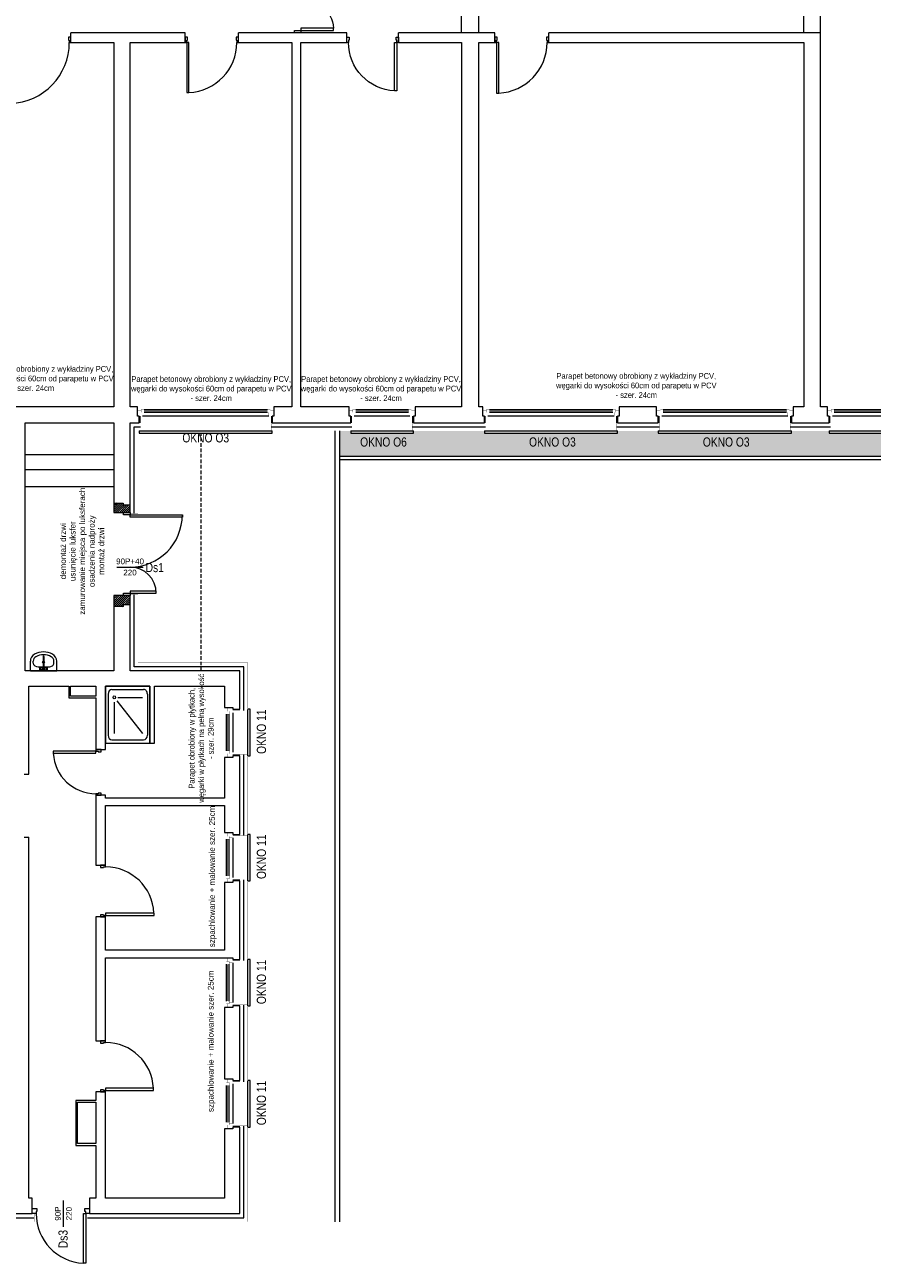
# Model space of a CAD drawing. Header units: millimetres. Extents: x 18880 to 99371, y -5529 to 27899.
# Tile 113 of 158: x 24112 to 25589, y 20781 to 22939. Entities that reach past the tile are written whole.
import ezdxf

# ---------------------------------------------------------------- set-up
doc = ezdxf.new("R2010")
doc.units = ezdxf.units.MM
doc.set_wipeout_variables(frame=1)
doc.linetypes.add('DASHED', pattern=[19.05, 12.7, -6.35])
for name, color, linetype, lineweight in [('AA_HATCH', 252, 'Continuous', 0), ('AA_IZOLACJA', 251, 'Continuous', 0), ('AA_OPIS', 2, 'Continuous', 0), ('AA_WIDOK', 254, 'Continuous', 0), ('Drzwi ArchiCAD_Nr_Pióra__1', 7, 'Continuous', 13), ('Drzwi ArchiCAD_Nr_Pióra__23', 4, 'Continuous', 20), ('Drzwi ArchiCAD_Nr_Pióra__3', 4, 'Continuous', 18), ('inwentaryzacja_wyposazenie_sanitarne_Nr_pióra__1', 7, 'Continuous', 13), ('K_SCIANY', 90, 'Continuous', 20)]:
    doc.layers.add(name, color=color, linetype=linetype, lineweight=lineweight)
for name, color, linetype in [('Drzwi ArchiCAD', 7, 'Continuous'), ('inwentaryzacja_wyposazenie_sanitarne', 7, 'Continuous'), ('Okna ArchiCADa', 7, 'Continuous')]:
    doc.layers.add(name, color=color, linetype=linetype)
doc.styles.add('ARIAL', font='arial.ttf')
doc.styles.add('Arial Narrow', font='txt')
doc.linetypes.add('STYROPIAN', pattern='A,0.000141,[1,styropian.shx,S=1,R=0,X=0,Y=0],-14.102004', length=14.102145)

# ---------------------------------------------------------------- blocks, each defined once
blk = doc.blocks.new('D1 Drzwi proste 12_23')
at = {"layer": 'Drzwi ArchiCAD_Nr_Pióra__1', "linetype": 'Continuous'}
for p, q in [((-560, 0), (-560, -90)), ((560, 0), (560, -90))]:
    blk.add_line(p, q, dxfattribs=at)
at = {"layer": 'Drzwi ArchiCAD_Nr_Pióra__23', "linetype": 'Continuous'}
for p, q in [((-532, 0), (-560, 0)), ((-560, 0), (-560, -90)), ((-532, -40), (-532, 0)), ((560, 0), (532, 0)), ((532, 0), (532, -40)), ((560, -90), (560, 0)), ((-560, -90), (-520, -90)), ((-520, -40), (-532, -40)), ((-520, -90), (-520, -40)), ((532, -40), (520, -40)), ((520, -40), (520, -90)), ((520, -90), (560, -90))]:
    blk.add_line(p, q, dxfattribs=at)
at = {"layer": 'Drzwi ArchiCAD_Nr_Pióra__3', "linetype": 'Continuous'}
for p, q in [((532, 1064), (492, 1064)), ((492, 1064), (492, 0)), ((532, 0), (532, 1064)), ((492, 0), (532, 0))]:
    blk.add_line(p, q, dxfattribs=at)
blk.add_arc((532, 0), 1064, 92.1545, 180, dxfattribs=at)
blk = doc.blocks.new('D2 Asymetryczne 12_3')
at = {"layer": 'Drzwi ArchiCAD_Nr_Pióra__1', "linetype": 'Continuous'}
for p, q in [((-875, 0), (-875, -115)), ((875, 0), (875, -115))]:
    blk.add_line(p, q, dxfattribs=at)
at = {"layer": 'Drzwi ArchiCAD_Nr_Pióra__23', "linetype": 'Continuous'}
for p, q in [((-835, 0), (-875, 0)), ((-875, 0), (-875, -115)), ((-835, -115), (-835, 0)), ((875, 0), (835, 0)), ((835, 0), (835, -115)), ((875, -115), (875, 0)), ((-875, -115), (-835, -115)), ((835, -115), (875, -115))]:
    blk.add_line(p, q, dxfattribs=at)
at = {"layer": 'Drzwi ArchiCAD_Nr_Pióra__3', "linetype": 'Continuous'}
for p, q in [((835, 1102.2), (795, 1102.2)), ((795, 1102.2), (795, 0)), ((835, 0), (835, 1102.2)), ((-835, 0), (-835, 567.8)), ((-835, 567.8), (-795, 567.8)), ((-795, 567.8), (-795, 0)), ((-795, 0), (-835, 0)), ((795, 0), (835, 0))]:
    blk.add_line(p, q, dxfattribs=at)
for centre, radius, start, end in [((835, 0), 1102.2, 92.07841, 180), ((-835, 0), 567.8, 0, 85.97032)]:
    blk.add_arc(centre, radius, start, end, dxfattribs=at)
blk = doc.blocks.new('O1 rozwierane 12_50')
at = {"layer": 'AA_WIDOK', "color": 4}
blk.add_lwpolyline([(-545, 260), (-545, 300), (545, 300), (545, 260)], dxfattribs=at)
at = {"layer": 'AA_WIDOK', "linetype": 'DASHED', "ltscale": 0.5}
blk.add_lwpolyline([(-545, 260), (545, 260)], dxfattribs=at)
at = {"color": 4}
blk.add_wipeout([(460, -115), (460, -65), (485, -65), (485, 0), (-485, 0), (-485, -65), (-460, -65), (-460, -115)], dxfattribs=at).dxf.layer = 'AA_WIDOK'
at = {"layer": 'AA_WIDOK', "color": 4, "const_width": 3}
for points in [[(-485, 0), (-575, 0)], [(-575, 0), (-575, -90)], [(-485, -65), (-485, 0)], [(575, 0), (485, 0)], [(485, 0), (485, -65)], [(575, -90), (575, 0)], [(-575, -90), (-510, -90)], [(-510, -90), (-510, -65)], [(-510, -65), (-485, -65)], [(-460, -65), (-510, -65)], [(-510, -65), (-510, -115)], [(-510, -115), (-460, -115)], [(-460, -115), (-460, -65)], [(-460, -80), (460, -80)], [(-460, -90), (460, -90)], [(-460, -100), (460, -100)], [(510, -65), (460, -65)], [(460, -65), (460, -115)], [(460, -115), (510, -115)], [(485, -65), (510, -65)], [(510, -65), (510, -90)], [(510, -115), (510, -65)], [(510, -90), (575, -90)]]:
    blk.add_lwpolyline(points, dxfattribs=at)
at = {"layer": 'AA_WIDOK', "color": 4}
for points in [[(485, 0), (-485, 0)], [(-460, -65), (460, -65)], [(-460, -115), (460, -115)], [(-460, -115), (460, -115)]]:
    blk.add_lwpolyline(points, dxfattribs=at)
blk = doc.blocks.new('O1 rozwierane 12_86')
at = {"layer": 'AA_WIDOK', "color": 4}
blk.add_lwpolyline([(-405, 260), (-405, 300), (405, 300), (405, 260)], dxfattribs=at)
at = {"layer": 'AA_WIDOK', "linetype": 'DASHED', "ltscale": 0.5}
blk.add_lwpolyline([(-405, 260), (405, 260)], dxfattribs=at)
at = {"color": 4}
blk.add_wipeout([(320, -115), (320, -65), (345, -65), (345, 0), (-345, 0), (-345, -65), (-320, -65), (-320, -115)], dxfattribs=at).dxf.layer = 'AA_WIDOK'
at = {"layer": 'AA_WIDOK', "color": 4, "const_width": 3}
for points in [[(-345, 0), (-435, 0)], [(-435, 0), (-435, -90)], [(-345, -65), (-345, 0)], [(435, 0), (345, 0)], [(345, 0), (345, -65)], [(435, -90), (435, 0)], [(-435, -90), (-370, -90)], [(-370, -90), (-370, -65)], [(-370, -65), (-345, -65)], [(-320, -65), (-370, -65)], [(-370, -65), (-370, -115)], [(-370, -115), (-320, -115)], [(-320, -115), (-320, -65)], [(-320, -80), (320, -80)], [(-320, -90), (320, -90)], [(-320, -100), (320, -100)], [(370, -65), (320, -65)], [(320, -65), (320, -115)], [(320, -115), (370, -115)], [(345, -65), (370, -65)], [(370, -65), (370, -90)], [(370, -115), (370, -65)], [(370, -90), (435, -90)]]:
    blk.add_lwpolyline(points, dxfattribs=at)
at = {"layer": 'AA_WIDOK', "color": 4}
for points in [[(345, 0), (-345, 0)], [(-320, -65), (320, -65)], [(-320, -115), (320, -115)], [(-320, -115), (320, -115)]]:
    blk.add_lwpolyline(points, dxfattribs=at)
blk = doc.blocks.new('D1 Drzwi proste 12_51')
at = {"layer": 'Drzwi ArchiCAD_Nr_Pióra__1', "linetype": 'Continuous'}
for p, q in [((-400, 0), (-400, -90)), ((400, 0), (400, -90))]:
    blk.add_line(p, q, dxfattribs=at)
at = {"layer": 'Drzwi ArchiCAD_Nr_Pióra__23', "linetype": 'Continuous'}
for p, q in [((-372, 0), (-400, 0)), ((-400, 0), (-400, -90)), ((-372, -40), (-372, 0)), ((400, 0), (372, 0)), ((372, 0), (372, -40)), ((400, -90), (400, 0)), ((-400, -90), (-360, -90)), ((-360, -40), (-372, -40)), ((-360, -90), (-360, -40)), ((372, -40), (360, -40)), ((360, -40), (360, -90)), ((360, -90), (400, -90))]:
    blk.add_line(p, q, dxfattribs=at)
at = {"layer": 'Drzwi ArchiCAD_Nr_Pióra__3', "linetype": 'Continuous'}
for p, q in [((372, 744), (332, 744)), ((332, 744), (332, 0)), ((372, 0), (372, 744)), ((332, 0), (372, 0))]:
    blk.add_line(p, q, dxfattribs=at)
blk.add_arc((372, 0), 744, 93.0819, 180, dxfattribs=at)
blk = doc.blocks.new('D1 Drzwi proste 12_52')
at = {"layer": 'Drzwi ArchiCAD_Nr_Pióra__1', "linetype": 'Continuous'}
for p, q in [((-450, 0), (-450, -90)), ((450, 0), (450, -90))]:
    blk.add_line(p, q, dxfattribs=at)
at = {"layer": 'Drzwi ArchiCAD_Nr_Pióra__23', "linetype": 'Continuous'}
for p, q in [((-422, 0), (-450, 0)), ((-450, 0), (-450, -90)), ((-422, -40), (-422, 0)), ((450, 0), (422, 0)), ((422, 0), (422, -40)), ((450, -90), (450, 0)), ((-450, -90), (-410, -90)), ((-410, -40), (-422, -40)), ((-410, -90), (-410, -40)), ((422, -40), (410, -40)), ((410, -40), (410, -90)), ((410, -90), (450, -90))]:
    blk.add_line(p, q, dxfattribs=at)
at = {"layer": 'Drzwi ArchiCAD_Nr_Pióra__3', "linetype": 'Continuous'}
for p, q in [((422, 844), (382, 844)), ((382, 844), (382, 0)), ((422, 0), (422, 844)), ((382, 0), (422, 0))]:
    blk.add_line(p, q, dxfattribs=at)
blk.add_arc((422, 0), 844, 92.7165, 180, dxfattribs=at)
blk = doc.blocks.new('D1 Drzwi proste 12_53')
at = {"layer": 'Drzwi ArchiCAD_Nr_Pióra__1', "linetype": 'Continuous'}
for p, q in [((-445, 0), (-445, -90)), ((445, 0), (445, -90))]:
    blk.add_line(p, q, dxfattribs=at)
at = {"layer": 'Drzwi ArchiCAD_Nr_Pióra__23', "linetype": 'Continuous'}
for p, q in [((-417, 0), (-445, 0)), ((-445, 0), (-445, -90)), ((-417, -40), (-417, 0)), ((445, 0), (417, 0)), ((417, 0), (417, -40)), ((445, -90), (445, 0)), ((-445, -90), (-405, -90)), ((-405, -40), (-417, -40)), ((-405, -90), (-405, -40)), ((417, -40), (405, -40)), ((405, -40), (405, -90)), ((405, -90), (445, -90))]:
    blk.add_line(p, q, dxfattribs=at)
at = {"layer": 'Drzwi ArchiCAD_Nr_Pióra__3', "linetype": 'Continuous'}
for p, q in [((417, 834), (377, 834)), ((377, 834), (377, 0)), ((417, 0), (417, 834)), ((377, 0), (417, 0))]:
    blk.add_line(p, q, dxfattribs=at)
blk.add_arc((417, 0), 834, 92.7491, 180, dxfattribs=at)
blk = doc.blocks.new('D1 Drzwi proste 12_36')
at = {"layer": 'Drzwi ArchiCAD_Nr_Pióra__1', "linetype": 'Continuous'}
for p, q in [((-465, 0), (-465, -90)), ((465, 0), (465, -90))]:
    blk.add_line(p, q, dxfattribs=at)
at = {"layer": 'Drzwi ArchiCAD_Nr_Pióra__23', "linetype": 'Continuous'}
for p, q in [((-437, 0), (-465, 0)), ((-465, 0), (-465, -90)), ((-437, -40), (-437, 0)), ((465, 0), (437, 0)), ((437, 0), (437, -40)), ((465, -90), (465, 0)), ((-465, -90), (-425, -90)), ((-425, -40), (-437, -40)), ((-425, -90), (-425, -40)), ((437, -40), (425, -40)), ((425, -40), (425, -90)), ((425, -90), (465, -90))]:
    blk.add_line(p, q, dxfattribs=at)
at = {"layer": 'Drzwi ArchiCAD_Nr_Pióra__3', "linetype": 'Continuous'}
for p, q in [((437, 874), (397, 874)), ((397, 874), (397, 0)), ((437, 0), (437, 874)), ((397, 0), (437, 0))]:
    blk.add_line(p, q, dxfattribs=at)
blk.add_arc((437, 0), 874, 92.6231, 180, dxfattribs=at)
blk = doc.blocks.new('D1 Drzwi proste 12_35')
at = {"layer": 'Drzwi ArchiCAD_Nr_Pióra__1', "linetype": 'Continuous'}
for p, q in [((-470, 0), (-470, -90)), ((470, 0), (470, -90))]:
    blk.add_line(p, q, dxfattribs=at)
at = {"layer": 'Drzwi ArchiCAD_Nr_Pióra__23', "linetype": 'Continuous'}
for p, q in [((-442, 0), (-470, 0)), ((-470, 0), (-470, -90)), ((-442, -40), (-442, 0)), ((470, 0), (442, 0)), ((442, 0), (442, -40)), ((470, -90), (470, 0)), ((-470, -90), (-430, -90)), ((-430, -40), (-442, -40)), ((-430, -90), (-430, -40)), ((442, -40), (430, -40)), ((430, -40), (430, -90)), ((430, -90), (470, -90))]:
    blk.add_line(p, q, dxfattribs=at)
at = {"layer": 'Drzwi ArchiCAD_Nr_Pióra__3', "linetype": 'Continuous'}
for p, q in [((442, 884), (402, 884)), ((402, 884), (402, 0)), ((442, 0), (442, 884)), ((402, 0), (442, 0))]:
    blk.add_line(p, q, dxfattribs=at)
blk.add_arc((442, 0), 884, 92.5935, 180, dxfattribs=at)
blk = doc.blocks.new('D1 Drzwi proste 12_108')
at = {"layer": 'Drzwi ArchiCAD_Nr_Pióra__1', "linetype": 'Continuous'}
for p, q in [((-450, 0), (-450, -90)), ((450, 0), (450, -90))]:
    blk.add_line(p, q, dxfattribs=at)
at = {"layer": 'Drzwi ArchiCAD_Nr_Pióra__23', "linetype": 'Continuous'}
for p, q in [((-422, 0), (-450, 0)), ((-450, 0), (-450, -90)), ((-422, -40), (-422, 0)), ((450, 0), (422, 0)), ((422, 0), (422, -40)), ((450, -90), (450, 0)), ((-450, -90), (-410, -90)), ((-410, -40), (-422, -40)), ((-410, -90), (-410, -40)), ((422, -40), (410, -40)), ((410, -40), (410, -90)), ((410, -90), (450, -90))]:
    blk.add_line(p, q, dxfattribs=at)
at = {"layer": 'Drzwi ArchiCAD_Nr_Pióra__3', "linetype": 'Continuous'}
for p, q in [((422, 844), (382, 844)), ((382, 844), (382, 0)), ((422, 0), (422, 844)), ((382, 0), (422, 0))]:
    blk.add_line(p, q, dxfattribs=at)
blk.add_arc((422, 0), 844, 92.7165, 180, dxfattribs=at)
blk = doc.blocks.new('Umywalka 01 12_17')
at = {"layer": 'inwentaryzacja_wyposazenie_sanitarne_Nr_pióra__1', "linetype": 'Continuous'}
for p, q in [((-230, 0), (-230, -168)), ((230, 0), (-230, 0)), ((230, 0), (230, -168)), ((-180, -134), (-180, -168)), ((-91, -68), (-91, -68)), ((91, -68), (-91, -68)), ((-69, -23), (-70, -29)), ((-70, -29), (-70, -36)), ((-70, -36), (-69, -43)), ((-68, -17), (-69, -23)), ((-69, -43), (-68, -48)), ((-66, -14), (-68, -17)), ((-68, -48), (-66, -51)), ((-60, -10), (-66, -14)), ((-60, -55), (-66, -51)), ((-58, -9), (-60, -10)), ((-60, -55), (-58, -57)), ((-55, -10), (-58, -9)), ((-20, -21), (-58, -9)), ((-20, -45), (-58, -57)), ((-58, -57), (-55, -55)), ((-52, -14), (-55, -10)), ((-55, -55), (-52, -51)), ((-50, -21), (-52, -14)), ((-52, -51), (-50, -45)), ((-50, -29), (-50, -21)), ((-50, -37), (-50, -29)), ((-50, -45), (-50, -37)), ((-8, -31), (-8, -252)), ((8, -252), (8, -31)), ((20, -21), (58, -9)), ((20, -45), (58, -57)), ((52, -14), (50, -21)), ((50, -21), (50, -29)), ((50, -29), (50, -37)), ((50, -37), (50, -45)), ((50, -45), (52, -51)), ((55, -10), (52, -14)), ((52, -51), (55, -55)), ((58, -9), (55, -10)), ((55, -55), (58, -57)), ((60, -10), (58, -9)), ((58, -57), (60, -55)), ((60, -10), (66, -14)), ((60, -55), (66, -51)), ((68, -17), (66, -14)), ((66, -51), (68, -48)), ((69, -23), (68, -17)), ((68, -48), (69, -43)), ((70, -29), (69, -23)), ((69, -43), (70, -36)), ((70, -36), (70, -29)), ((180, -134), (180, -168))]:
    blk.add_line(p, q, dxfattribs=at)
blk.add_circle((0, -152), 17.5, dxfattribs=at)
for centre, radius, start, end in [((-91, -168), 139, 180, 241.5254), ((-91, -168), 88.9, 180, 241.5254), ((0, -33), 30, 27.9765, 152.0235), ((0, -33), 30, 207.9765, 254.7747), ((0, -33), 16.8, 298.0549, 241.9451), ((0, -33), 8, 10, 170), ((0, -33), 30, 285.2253, 332.0235), ((91, -168), 88.9, 298.4746, 0), ((91, -168), 139, 298.4746, 0), ((0, 0), 330, 241.5254, 298.4746), ((0, 0), 280, 241.5254, 298.4746), ((0, -252), 7.88, 180, 0)]:
    blk.add_arc(centre, radius, start, end, dxfattribs=at)
for centre, major_axis, start_param, end_param in [((-91, -134), (88.9, 0), 1.570796, 3.141593), ((91, -134), (-88.9, 0), 3.141593, 4.712389)]:
    blk.add_ellipse(centre, major_axis=major_axis, ratio=0.750558, start_param=start_param, end_param=end_param, dxfattribs=at)
blk = doc.blocks.new('Brodzik prysznicowy 12_7')
at = {"layer": 'inwentaryzacja_wyposazenie_sanitarne_Nr_pióra__1', "linetype": 'Continuous'}
for p, q in [((990, 770), (0, 770)), ((0, 770), (0, 0)), ((55, 107), (55, 663)), ((138, 727), (853, 727)), ((935, 107), (935, 663)), ((990, 0), (990, 770)), ((193, 214), (193, 642)), ((251, 195), (825, 642)), ((0, 0), (990, 0)), ((138, 43), (853, 43)), ((275, 150), (825, 150))]:
    blk.add_line(p, q, dxfattribs=at)
for centre, start_param, end_param in [((138, 663), 1.570796, 3.141593), ((853, 663), 0, 1.570796), ((138, 107), 3.141593, 4.712389), ((853, 107), 4.712389, 6.283185)]:
    blk.add_ellipse(centre, major_axis=(82.5, 0), ratio=0.777778, start_param=start_param, end_param=end_param, dxfattribs=at)
blk.add_ellipse((193, 150), major_axis=(-27.5, 0), ratio=0.777778, dxfattribs=at)
blk = doc.blocks.new('O1 rozwierane 12_23')
at = {"layer": 'AA_IZOLACJA', "linetype": 'STYROPIAN', "ltscale": 0.2}
for points in [[(-1135, 120), (-1135, 0)], [(1165, 120), (1165, 0)]]:
    blk.add_lwpolyline(points, dxfattribs=at)
at = {"layer": 'AA_WIDOK', "color": 4}
blk.add_lwpolyline([(-1145, 260), (-1145, 300), (1175, 300), (1175, 260)], dxfattribs=at)
at = {"layer": 'AA_WIDOK', "linetype": 'DASHED', "ltscale": 0.5}
blk.add_lwpolyline([(-1145, 260), (1175, 260)], dxfattribs=at)
at = {"layer": 'AA_WIDOK', "const_width": 3}
for points in [[(-1125, 260), (-1125, 0)], [(1155, 260), (1155, 0)]]:
    blk.add_lwpolyline(points, dxfattribs=at)
at = {"color": 4}
blk.add_wipeout([(1090, -115), (1090, -65), (1115, -65), (1115, 0), (-1085, 0), (-1085, -65), (-1060, -65), (-1060, -115)], dxfattribs=at).dxf.layer = 'AA_WIDOK'
at = {"layer": 'AA_WIDOK', "color": 4, "const_width": 3}
for points in [[(-1085, 0), (-1175, 0)], [(-1175, 0), (-1175, -90)], [(-1085, -65), (-1085, 0)], [(1205, 0), (1115, 0)], [(1115, 0), (1115, -65)], [(1205, -90), (1205, 0)], [(-1175, -90), (-1110, -90)], [(-1110, -90), (-1110, -65)], [(-1110, -65), (-1085, -65)], [(-1060, -65), (-1110, -65)], [(-1110, -65), (-1110, -115)], [(-1110, -115), (-1060, -115)], [(-1060, -115), (-1060, -65)], [(-1060, -80), (1090, -80)], [(-1060, -90), (1090, -90)], [(-1060, -100), (1090, -100)], [(1140, -65), (1090, -65)], [(1090, -65), (1090, -115)], [(1090, -115), (1140, -115)], [(1115, -65), (1140, -65)], [(1140, -65), (1140, -90)], [(1140, -115), (1140, -65)], [(1140, -90), (1205, -90)]]:
    blk.add_lwpolyline(points, dxfattribs=at)
at = {"layer": 'AA_WIDOK', "color": 4}
for points in [[(1115, 0), (-1085, 0)], [(-1060, -65), (1090, -65)], [(-1060, -115), (1090, -115)], [(-1060, -115), (1090, -115)]]:
    blk.add_lwpolyline(points, dxfattribs=at)
blk = doc.blocks.new('drzwi 2')
at = {"layer": 'AA_WIDOK', "color": 4, "linetype": 'Continuous'}
for p, q in [((-100, 9), (-92, 9)), ((-93.2, 0), (-100, 0)), ((-92, 4), (-93.2, 4)), ((-93.2, 4), (-93.2, 0)), ((-92, 9), (-92, 4)), ((-10.8, -86.4), (-10.8, 0)), ((-10.8, 0), (-6.8, 0)), ((-8, 4), (-8, 9)), ((-8, 9), (0, 9)), ((-6.8, 4), (-8, 4)), ((-6.8, 0), (-6.8, 4)), ((0, 0), (-6.8, 0)), ((-6.8, 0), (-6.8, -86.4)), ((-6.8, -86.4), (-10.8, -86.4))]:
    blk.add_line(p, q, dxfattribs=at)
blk.add_arc((-6.8, 0), 86.4, 180, 267.3465, dxfattribs=at)
blk = doc.blocks.new('drzwi 1')
at = {"layer": 'AA_WIDOK', "color": 4, "linetype": 'Continuous'}
for p, q in [((-145, 11.5), (-141, 11.5)), ((-145, 0), (-145, 11.5)), ((-141, 0), (-145, 0)), ((-141, 11.5), (-141, 0)), ((-141, 0), (-141, -45.76)), ((-137, 0), (-141, 0)), ((-137, -45.76), (-137, 0)), ((-8, -91.24), (-8, 0)), ((-8, 0), (-4, 0)), ((-4, 0), (-4, 11.5)), ((-4, 11.5), (0, 11.5)), ((-4, 0), (-4, -91.24)), ((0, 0), (-4, 0)), ((0, 11.5), (0, 0)), ((-141, -45.76), (-137, -45.76)), ((-4, -91.24), (-8, -91.24))]:
    blk.add_line(p, q, dxfattribs=at)
for centre, radius, start, end in [((-141, 0), 45.76, 270, 0), ((-4, 0), 91.24, 180, 270)]:
    blk.add_arc(centre, radius, start, end, dxfattribs=at)

msp = doc.modelspace()

# ---------------------------------------------------------------- hatches: boundary and pattern name
h = msp.add_hatch()
h.set_pattern_fill('ANSI31', color=10, scale=20)
h.set_pattern_definition([(45, (-153383.43, 74659.9505), (-1.767766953, 1.767766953), [])])
h.paths.add_polyline_path([(24267.01574, 22089.37583), (24295.01574, 22089.37583), (24295.01574, 22102.37583), (24283.01574, 22102.37583), (24283.01574, 22105.37583), (24276.01574, 22105.37583), (24267.01574, 22105.37583)])
h.paths.add_polyline_path([(24295.01574, 21944.37583), (24267.01574, 21944.37583), (24267.01574, 21925.37583), (24276.01574, 21925.37583), (24283.01574, 21925.37583), (24283.01574, 21928.37583), (24295.01574, 21928.37583)])

# ---------------------------------------------------------------- linework, layer by layer
at = {"layer": 'AA_HATCH'}
for points in [[(24652.36583, 22231.37583), (24652.36583, 20853.37583)], [(24660.36583, 22231.37583), (24660.36583, 20853.37583)], [(24660.36583, 22187.37583), (26376.01574, 22187.37583)], [(24660.36583, 22181.37583), (26376.01574, 22181.37583)]]:
    msp.add_lwpolyline(points, dxfattribs=at)
at = {"layer": 'AA_IZOLACJA', "linetype": 'STYROPIAN', "ltscale": 1.4}
msp.add_lwpolyline([(23901.51574, 20860.37583), (24127.91574, 20860.37583)], dxfattribs=at)
at = {"layer": 'AA_OPIS', "linetype": 'Continuous'}
for p, q in [((24271.81581, 21994.13583), (24318.21567, 21994.13583)), ((24179.06194, 20844.1759), (24179.06194, 20890.57575))]:
    msp.add_line(p, q, dxfattribs=at)
at = {"layer": 'AA_WIDOK'}
for p, q in [((24267.01574, 22189.94046), (24112.51574, 22189.94046)), ((24112.51574, 22164.37583), (24267.01574, 22164.37583)), ((24112.51574, 22134.37583), (24267.01574, 22134.37583))]:
    msp.add_line(p, q, dxfattribs=at)
at = {"layer": 'AA_WIDOK', "const_width": 0.3}
msp.add_lwpolyline([(23901.51574, 20867.37583), (23901.51574, 20853.37583), (24127.91574, 20853.37583), (24127.91574, 20867.37583)], dxfattribs=at)
at = {"layer": 'K_SCIANY'}
for points in [[(24873.01574, 22925.37583), (24873.01574, 23100.37583)], [(24903.01574, 22925.37583), (24903.01574, 23100.37583)], [(25470.01574, 22925.37583), (25470.01574, 23100.37583)], [(25499.01574, 22925.37583), (25499.01574, 23100.37583)], [(24192.01574, 22917.37583), (24192.01574, 22925.37583)], [(24331.98637, 22925.37583), (24192.01574, 22925.37583)], [(24391.01574, 22925.37583), (24331.98637, 22925.37583)], [(24391.01574, 22917.37583), (24391.01574, 22925.37583)], [(24484.01574, 22917.37583), (24484.01574, 22925.37583)], [(24577.01574, 22925.37583), (24484.01574, 22925.37583)], [(24581.51574, 22925.37583), (24577.01574, 22925.37583)], [(24593.01574, 22925.37583), (24581.51574, 22925.37583)], [(24673.01574, 22925.37583), (24593.01574, 22925.37583)], [(24673.01574, 22917.37583), (24673.01574, 22925.37583)], [(24763.01574, 22917.37583), (24763.01574, 22925.37583)], [(24931.01574, 22925.37583), (24763.01574, 22925.37583)], [(24931.01574, 22917.37583), (24931.01574, 22925.37583)], [(25025.01574, 22917.37583), (25025.01574, 22925.37583)], [(25499.01574, 22925.37583), (25025.01574, 22925.37583)], [(25470.01574, 22908.37583), (25470.01574, 22273.37583), (25451.01574, 22273.37583), (25451.01574, 22266.37583), (25451.01574, 22257.37583), (25448.01574, 22257.37583), (25448.01574, 22245.37583), (25514.01574, 22245.37583), (25514.01574, 22257.37583), (25511.01574, 22257.37583), (25511.01574, 22266.37583), (25511.01574, 22273.37583), (25499.01574, 22273.37583), (25499.01574, 22925.37583)], [(24267.01574, 22908.37583), (24267.01574, 22273.37583), (24076.51574, 22273.37583)], [(24192.01574, 22908.37583), (24192.01574, 22917.37583)], [(24192.01574, 22908.37583), (24267.01574, 22908.37583)], [(24295.01574, 22908.37583), (24331.98637, 22908.37583)], [(24331.98637, 22908.37583), (24391.01574, 22908.37583)], [(24391.01574, 22908.37583), (24391.01574, 22917.37583)], [(24484.01574, 22908.37583), (24484.01574, 22917.37583)], [(24484.01574, 22908.37583), (24577.01574, 22908.37583)], [(24577.01574, 22908.37583), (24577.01574, 22273.37583), (24546.01574, 22273.37583), (24546.01574, 22266.37583), (24546.01574, 22257.37583), (24543.01574, 22257.37583), (24543.01574, 22245.37583), (24680.01574, 22245.37583), (24680.01574, 22257.37583), (24677.01574, 22257.37583), (24677.01574, 22266.37583), (24677.01574, 22273.37583), (24593.01574, 22273.37583), (24593.01574, 22908.37583)], [(24593.01574, 22908.37583), (24673.01574, 22908.37583)], [(24673.01574, 22908.37583), (24673.01574, 22917.37583)], [(24763.01574, 22908.37583), (24763.01574, 22917.37583)], [(24763.01574, 22908.37583), (24873.01574, 22908.37583)], [(24873.01574, 22908.37583), (24873.01574, 22273.37583), (24792.01574, 22273.37583), (24792.01574, 22266.37583), (24792.01574, 22257.37583), (24789.01574, 22257.37583), (24789.01574, 22245.37583), (24913.01574, 22245.37583), (24913.01574, 22257.37583), (24910.01574, 22257.37583), (24910.01574, 22266.37583), (24910.01574, 22273.37583), (24903.01574, 22273.37583), (24903.01574, 22908.37583)], [(24903.01574, 22908.37583), (24931.01574, 22908.37583)], [(24931.01574, 22908.37583), (24931.01574, 22917.37583)], [(25025.01574, 22908.37583), (25025.01574, 22917.37583)], [(25025.01574, 22908.37583), (25470.01574, 22908.37583)], [(24191.51574, 21786.37583), (24235.51574, 21786.37583)], [(24191.51574, 21769.37583), (24191.51574, 21786.37583)], [(24235.51574, 21786.37583), (24235.51574, 21769.37583)], [(24235.51574, 21769.37583), (24191.51574, 21769.37583)], [(24110.51574, 21523.37583), (24118.51574, 21523.37583)], [(24118.51574, 21269.37583), (24118.51574, 21523.37583)], [(24118.51574, 21087.37583), (24118.51574, 21269.37583)], [(24093.51574, 20911.37583), (23903.51574, 20911.37583), (23903.51574, 20878.87583), (23903.51574, 20867.37583), (24093.51574, 20867.37583), (24124.51574, 20867.37583), (24124.51574, 20879.37583), (24124.51574, 20879.37583), (24124.51574, 20888.37583), (24124.51574, 20894.37583), (24118.51574, 20894.37583), (24118.51574, 21087.37583)], [(24235.51574, 21064.37583), (24200.51574, 21064.37583)], [(24200.51574, 21064.37583), (24200.51574, 20986.37583)], [(24235.51574, 20986.37583), (24235.51574, 20894.37583), (24224.51574, 20894.37583), (24224.51574, 20888.37583), (24224.51574, 20879.37583), (24224.51574, 20879.37583), (24224.51574, 20867.37583), (24486.51574, 20867.37583), (24486.51574, 21018.37583), (24474.51574, 21018.37583), (24474.51574, 21015.37583), (24465.51574, 21015.37583), (24459.51574, 21015.37583), (24459.51574, 20894.37583), (24252.51574, 20894.37583), (24252.51574, 21079.37583)], [(24243.51574, 21079.37583), (24235.51574, 21079.37583)], [(24235.51574, 21079.37583), (24235.51574, 21064.37583)], [(24252.51574, 21079.37583), (24243.51574, 21079.37583)], [(24203.51574, 21061.37583), (24235.51574, 21061.37583)], [(24203.51574, 20989.37583), (24203.51574, 21061.37583)], [(24235.51574, 21061.37583), (24235.51574, 20989.37583)], [(24200.51574, 20986.37583), (24235.51574, 20986.37583)], [(24235.51574, 20989.37583), (24203.51574, 20989.37583)]]:
    msp.add_lwpolyline(points, dxfattribs=at)
for points in [[(25148.01574, 22273.37583), (25148.01574, 22266.37583), (25148.01574, 22257.37583), (25145.01574, 22257.37583), (25145.01574, 22245.37583), (25216.01574, 22245.37583), (25216.01574, 22257.37583), (25213.01574, 22257.37583), (25213.01574, 22266.37583), (25213.01574, 22273.37583)], [(24244.51574, 21596.37583), (24235.51574, 21596.37583), (24235.51574, 21474.37583), (24243.51574, 21474.37583), (24252.51574, 21474.37583), (24252.51574, 21578.37583), (24459.51574, 21578.37583), (24459.51574, 21531.37583), (24465.51574, 21531.37583), (24474.51574, 21531.37583), (24474.51574, 21528.37583), (24486.51574, 21528.37583), (24486.51574, 21665.37583), (24474.51574, 21665.37583), (24474.51574, 21662.37583), (24465.51574, 21662.37583), (24459.51574, 21662.37583), (24459.51574, 21591.37583), (24252.51574, 21591.37583), (24252.51574, 21596.37583)], [(24235.51574, 21384.37583), (24235.51574, 21168.37583), (24243.51574, 21168.37583), (24252.51574, 21168.37583), (24252.51574, 21313.37583), (24459.51574, 21313.37583), (24465.51574, 21313.37583), (24474.51574, 21313.37583), (24474.51574, 21310.37583), (24486.51574, 21310.37583), (24486.51574, 21447.37583), (24474.51574, 21447.37583), (24474.51574, 21444.37583), (24465.51574, 21444.37583), (24459.51574, 21444.37583), (24459.51574, 21326.37583), (24252.51574, 21326.37583), (24252.51574, 21384.37583), (24243.51574, 21384.37583)], [(24459.51574, 21102.37583), (24465.51574, 21102.37583), (24474.51574, 21102.37583), (24474.51574, 21099.37583), (24486.51574, 21099.37583), (24486.51574, 21229.37583), (24474.51574, 21229.37583), (24474.51574, 21226.37583), (24465.51574, 21226.37583), (24459.51574, 21226.37583)]]:
    msp.add_lwpolyline(points, close=True, dxfattribs=at)
at = {"layer": 'K_SCIANY', "color": 10}
for points in [[(24267.01574, 22105.37583), (24267.01574, 22089.37583), (24295.01574, 22089.37583), (24295.01574, 22102.37583)], [(24295.01574, 21928.37583), (24295.01574, 21944.37583), (24267.01574, 21944.37583), (24267.01574, 21925.37583)]]:
    msp.add_lwpolyline(points, dxfattribs=at)

# ---------------------------------------------------------------- block references
at = {"rotation": 90}
msp.add_blockref('drzwi 1', (24295.01574, 22089.37583), dxfattribs=at)
msp.add_blockref('drzwi 2', (24224.51574, 20867.37583))
at = {"layer": 'Drzwi ArchiCAD', "linetype": 'Continuous', "yscale": 0.1, "zscale": 0.1}
for name, p, xscale, rotation in [('D2 Asymetryczne 12_3', (24593.01574, 23012.87583), -0.1, 270), ('D1 Drzwi proste 12_23', (24136.01574, 22908.37583), 0.1, 180), ('D1 Drzwi proste 12_36', (24437.51574, 22908.37583), 0.1, 180), ('D1 Drzwi proste 12_108', (24718.01574, 22908.37583), -0.1, 180), ('D1 Drzwi proste 12_35', (24978.01574, 22908.37583), 0.1, 180), ('D1 Drzwi proste 12_51', (24235.51574, 21636.37583), 0.1, 90), ('D1 Drzwi proste 12_52', (24252.51574, 21429.37583), 0.1, 270), ('D1 Drzwi proste 12_53', (24252.51574, 21123.87583), 0.1, 270)]:
    msp.add_blockref(name, p, dxfattribs=dict(at, xscale=xscale, rotation=rotation))
at = {"layer": 'inwentaryzacja_wyposazenie_sanitarne', "linetype": 'Continuous', "xscale": 0.1, "yscale": 0.1, "zscale": 0.1}
for name, p, rotation in [('Umywalka 01 12_17', (24144.26921, 21813.37583), 180), ('Brodzik prysznicowy 12_7', (24252.51574, 21786.37583), 270)]:
    msp.add_blockref(name, p, dxfattribs=dict(at, rotation=rotation))

# ---------------------------------------------------------------- texts
at = {"layer": 'AA_OPIS'}
for s, insert, char_height, width, attachment_point, style in [('\\pxqc;{\\fArial Narrow|b0|i0|c238|p34;\\C9;\\c13081809;Parapet betonowy obrobiony z wykładziny PCV,\\Pwęgarki do wysokości 60cm od parapetu w PCV\\P- szer. 24cm}', (23976.62321, 22344.45826), 10, 299.9998938, 1, 'Arial Narrow'), ('{\\W0.8;Ds1}', (24338.17715, 22001.32686), 16, 44.2663591, 2, 'ARIAL')]:
    msp.add_mtext(s, dxfattribs=dict(at, insert=insert, char_height=char_height, width=width, attachment_point=attachment_point, style=style))
at = {"layer": 'AA_OPIS', "linetype": 'Continuous', "char_height": 10, "attachment_point": 8, "rotation": 90, "style": 'ARIAL'}
for s, insert in [('demontaż drzwi\\Pusunięcie luksfer\\Pzamurowanie miejsca po luksferach\\Posadzenia nadproży\\Pmontaż drzwi', (24250.13118, 22021.75788)), ('90P', (24174.2719, 20867.44405)), ('220', (24193.70411, 20867.31992))]:
    msp.add_mtext(s, dxfattribs=dict(at, insert=insert))
at = {"layer": 'AA_OPIS', "linetype": 'Continuous', "char_height": 10, "attachment_point": 8, "style": 'ARIAL'}
for s, insert in [('90P+40', (24295.08396, 21998.92586)), ('220', (24294.95983, 21979.49366))]:
    msp.add_mtext(s, dxfattribs=dict(at, insert=insert))
at = {"layer": 'AA_OPIS', "rotation": 90}
for s, insert, char_height, width, attachment_point, style in [('\\pxqc;{\\fArial Narrow|b0|i0|c238|p34;\\C217;\\c9381779;Parapet obrobiony w płytkach,\\Pwęgarki w płytkach na pełną wysokość\\P- szer. 29cm}', (24397.47488, 21545.79928), 10, 299.9998938, 1, 'Arial Narrow'), ('{\\W0.8;OKNO 11}', (24516.08039, 21707.22887), 16, 300, 2, 'ARIAL'), ('{\\W0.8;OKNO 11}', (24516.08039, 21489.22887), 16, 300, 2, 'ARIAL'), ('{\\W0.8;OKNO 11}', (24516.08039, 21271.22887), 16, 300, 2, 'ARIAL'), ('{\\W0.8;OKNO 11}', (24516.08039, 21060.22887), 16, 300, 2, 'ARIAL'), ('{\\W0.8;Ds3}', (24170.27467, 20823.05721), 16, 44.2663591, 2, 'ARIAL')]:
    msp.add_mtext(s, dxfattribs=dict(at, insert=insert, char_height=char_height, width=width, attachment_point=attachment_point, style=style))
at = {"layer": 'AA_OPIS', "color": 9, "linetype": 'Continuous', "true_color": 0xc7c8ca, "char_height": 10, "attachment_point": 8, "rotation": 90, "style": 'ARIAL'}
for insert in [(24445.95924, 21454.95509), (24443.72326, 21167.73166)]:
    msp.add_mtext('szpachlowanie + malowanie szer. 25cm', dxfattribs=dict(at, insert=insert))

# ---------------------------------------------------------------- next in the draw order: block references
at = {"layer": 'Okna ArchiCADa', "linetype": 'Continuous', "xscale": -0.1, "yscale": 0.1, "zscale": 0.1}
for name, p, rotation in [('O1 rozwierane 12_50', (24734.51574, 22257.37583), 180), ('O1 rozwierane 12_86', (24474.51574, 21705.87583), 270), ('O1 rozwierane 12_86', (24474.51574, 21487.87583), 270), ('O1 rozwierane 12_86', (24474.51574, 21269.87583), 270), ('O1 rozwierane 12_86', (24474.51574, 21058.87583), 270)]:
    msp.add_blockref(name, p, dxfattribs=dict(at, rotation=rotation))

# ---------------------------------------------------------------- next in the draw order: hatches: boundary and pattern name
at = {"layer": 'AA_HATCH'}
h = msp.add_hatch(dxfattribs=at)
h.set_pattern_fill('AR-CONC', color=256, scale=0.1)
h.paths.add_polyline_path([(26376.01574, 22231.37583), (26331.01574, 22231.37583), (26331.01574, 22227.37583), (26099.01574, 22227.37583), (26099.01574, 22231.37583), (26045.01574, 22231.37583), (26045.01574, 22227.37583), (25813.01574, 22227.37583), (25813.01574, 22231.37583), (25746.01574, 22231.37583), (25746.01574, 22227.37583), (25514.01574, 22227.37583), (25514.01574, 22231.37583), (25448.01574, 22231.37583), (25448.01574, 22227.37583), (25216.01574, 22227.37583), (25216.01574, 22231.37583), (25145.01574, 22231.37583), (25145.01574, 22227.37583), (24913.01574, 22227.37583), (24913.01574, 22231.37583), (24789.01574, 22231.37583), (24789.01574, 22227.37583), (24680.01574, 22227.37583), (24680.01574, 22231.37583), (24660.36583, 22231.37583), (24660.36583, 22187.37583), (26376.01574, 22187.37583)])
h.paths.add_polyline_path([(29444.01574, 22231.37583), (29370.01574, 22231.37583), (29370.01574, 22227.37583), (29138.01574, 22227.37583), (29138.01574, 22231.37583), (29069.01574, 22231.37583), (29069.01574, 22227.37583), (28837.01574, 22227.37583), (28837.01574, 22231.37583), (28756.01574, 22231.37583), (28756.01574, 22227.37583), (28524.01574, 22227.37583), (28524.01574, 22231.37583), (28457.01574, 22231.37583), (28457.01574, 22227.37583), (28225.01574, 22227.37583), (28225.01574, 22231.37583), (28157.01574, 22231.37583), (28157.01574, 22227.37583), (27925.01574, 22227.37583), (27925.01574, 22231.37583), (27851.01574, 22231.37583), (27851.01574, 22227.37583), (27619.01574, 22227.37583), (27619.01574, 22231.37583), (27546.01574, 22231.37583), (27546.01574, 22227.37583), (27314.01574, 22227.37583), (27314.01574, 22231.37583), (27235.01574, 22231.37583), (27235.01574, 22227.37583), (27003.01574, 22227.37583), (27003.01574, 22231.37583), (26924.01574, 22231.37583), (26924.01574, 22227.37583), (26692.01574, 22227.37583), (26692.01574, 22231.37583), (26644.01574, 22231.37583), (26644.01574, 22187.37583), (29444.01574, 22187.37583)])

# ---------------------------------------------------------------- next in the draw order: linework, layer by layer
at = {"layer": 'AA_IZOLACJA', "linetype": 'STYROPIAN', "ltscale": 0.2}
for points in [[(24681.01574, 22245.37583), (24681.01574, 22257.37583)], [(24788.01574, 22245.37583), (24788.01574, 22257.37583)], [(24486.51574, 21745.37583), (24474.51574, 21745.37583)], [(24486.51574, 21666.37583), (24474.51574, 21666.37583)], [(24486.51574, 21527.37583), (24474.51574, 21527.37583)], [(24486.51574, 21448.37583), (24474.51574, 21448.37583)], [(24486.51574, 21309.37583), (24474.51574, 21309.37583)], [(24486.51574, 21230.37583), (24474.51574, 21230.37583)], [(24486.51574, 21098.37583), (24474.51574, 21098.37583)], [(24486.51574, 21019.37583), (24474.51574, 21019.37583)]]:
    msp.add_lwpolyline(points, dxfattribs=at)
at = {"layer": 'AA_IZOLACJA', "linetype": 'STYROPIAN', "ltscale": 1.4}
for points in [[(24493.51574, 21744.37583), (24493.51574, 21820.37583), (24302.01574, 21820.37583), (24302.01574, 21946.37583)], [(24493.51574, 21526.37583), (24493.51574, 21667.37583)], [(24493.51574, 21308.37583), (24493.51574, 21449.37583)], [(24493.51574, 21097.37583), (24493.51574, 21231.37583)], [(24221.11574, 20860.37583), (24493.51574, 20860.37583), (24493.51574, 21020.37583)]]:
    msp.add_lwpolyline(points, dxfattribs=at)
at = {"layer": 'AA_WIDOK', "const_width": 0.3}
for points in [[(24500.51574, 21744.37583), (24500.51574, 21827.37583), (24309.01574, 21827.37583), (24309.01574, 21946.37583), (24295.01574, 21946.37583)], [(24500.51574, 21744.37583), (24474.51574, 21744.37583)], [(24500.51574, 21667.37583), (24474.51574, 21667.37583)], [(24500.51574, 21526.37583), (24500.51574, 21667.37583)], [(24500.51574, 21526.37583), (24474.51574, 21526.37583)], [(24500.51574, 21449.37583), (24474.51574, 21449.37583)], [(24500.51574, 21308.37583), (24500.51574, 21449.37583)], [(24500.51574, 21308.37583), (24474.51574, 21308.37583)], [(24500.51574, 21231.37583), (24474.51574, 21231.37583)], [(24500.51574, 21097.37583), (24500.51574, 21231.37583)], [(24500.51574, 21097.37583), (24474.51574, 21097.37583)], [(24221.11574, 20867.37583), (24221.11574, 20853.37583), (24500.51574, 20853.37583), (24500.51574, 21020.37583)], [(24500.51574, 21020.37583), (24474.51574, 21020.37583)]]:
    msp.add_lwpolyline(points, dxfattribs=at)
at = {"layer": 'K_SCIANY'}
msp.add_lwpolyline([(24110.51574, 21633.37583), (24118.51574, 21633.37583), (24118.51574, 21786.37583), (24188.51574, 21786.37583), (24188.51574, 21766.37583), (24235.51574, 21766.37583), (24235.51574, 21676.37583), (24244.51574, 21676.37583), (24252.51574, 21676.37583), (24252.51574, 21786.37583), (24329.51574, 21786.37583), (24329.51574, 21687.37583), (24337.51574, 21687.37583), (24337.51574, 21786.37583), (24459.51574, 21786.37583), (24459.51574, 21749.37583), (24465.51574, 21749.37583), (24474.51574, 21749.37583), (24474.51574, 21746.37583), (24486.51574, 21746.37583), (24486.51574, 21813.37583), (24295.01574, 21813.37583), (24295.01574, 21928.37583), (24283.01574, 21928.37583), (24283.01574, 21925.37583), (24276.01574, 21925.37583), (24267.01574, 21925.37583), (24267.01574, 21813.37583), (24112.51574, 21813.37583), (24112.51574, 22245.37583), (24267.01574, 22245.37583), (24267.01574, 22105.37583), (24276.01574, 22105.37583), (24283.01574, 22105.37583), (24283.01574, 22102.37583), (24295.01574, 22102.37583), (24295.01574, 22245.37583), (24297.98598, 22245.37583), (24311.01574, 22245.37583), (24311.01574, 22257.37583), (24308.01574, 22257.37583), (24308.01574, 22266.37583), (24308.01574, 22273.37583), (24297.98598, 22273.37583), (24295.01574, 22273.37583), (24295.01574, 22908.37583)], dxfattribs=at)

# ---------------------------------------------------------------- next in the draw order: texts
at = {"layer": 'AA_OPIS'}
for s, insert, char_height, width, attachment_point, style in [('\\pxqc;{\\fArial Narrow|b0|i0|c238|p34;\\C9;\\c13081809;Parapet betonowy obrobiony z wykładziny PCV,\\Pwęgarki do wysokości 60cm od parapetu w PCV\\P- szer. 24cm}', (24582.62321, 22326.87058), 10, 299.9998938, 1, 'Arial Narrow'), ('{\\W0.8;OKNO O6}', (24736.93068, 22220.1028), 16, 300, 2, 'ARIAL')]:
    msp.add_mtext(s, dxfattribs=dict(at, insert=insert, char_height=char_height, width=width, attachment_point=attachment_point, style=style))

# ---------------------------------------------------------------- next in the draw order: block references
at = {"layer": 'Okna ArchiCADa', "linetype": 'Continuous', "xscale": -0.1, "yscale": 0.1, "zscale": 0.1, "rotation": 180}
for p in [(24425.51574, 22257.37583), (25027.51574, 22257.37583), (25330.51574, 22257.37583), (25628.51574, 22257.37583)]:
    msp.add_blockref('O1 rozwierane 12_23', p, dxfattribs=at)

# ---------------------------------------------------------------- next in the draw order: linework, layer by layer
at = {"layer": 'AA_IZOLACJA', "linetype": 'STYROPIAN', "ltscale": 0.2}
for points in [[(24312.01574, 22257.37583), (24312.01574, 22245.37583)], [(24542.01574, 22245.37583), (24542.01574, 22257.37583)], [(24914.01574, 22245.37583), (24914.01574, 22257.37583)], [(25144.01574, 22245.37583), (25144.01574, 22257.37583)], [(25217.01574, 22245.37583), (25217.01574, 22257.37583)], [(25447.01574, 22245.37583), (25447.01574, 22257.37583)], [(25515.01574, 22245.37583), (25515.01574, 22257.37583)]]:
    msp.add_lwpolyline(points, dxfattribs=at)
at = {"layer": 'AA_IZOLACJA', "linetype": 'STYROPIAN', "ltscale": 1.4}
for points in [[(24302.01574, 22087.37583), (24302.01574, 22238.37583), (24313.01574, 22238.37583)], [(24541.01574, 22238.37583), (24682.01574, 22238.37583)], [(24787.01574, 22238.37583), (24915.01574, 22238.37583)], [(25143.01574, 22238.37583), (25218.01574, 22238.37583)], [(25446.01574, 22238.37583), (25516.01574, 22238.37583)]]:
    msp.add_lwpolyline(points, dxfattribs=at)
at = {"layer": 'AA_WIDOK', "const_width": 0.3}
for points in [[(24295.01574, 22087.37583), (24309.01574, 22087.37583), (24309.01574, 22231.37583), (24313.01574, 22231.37583), (24313.01574, 22257.37583)], [(24541.01574, 22257.37583), (24541.01574, 22231.37583), (24682.01574, 22231.37583), (24682.01574, 22257.37583)], [(24787.01574, 22257.37583), (24787.01574, 22231.37583), (24915.01574, 22231.37583), (24915.01574, 22257.37583)], [(25143.01574, 22257.37583), (25143.01574, 22231.37583), (25218.01574, 22231.37583), (25218.01574, 22257.37583)], [(25446.01574, 22257.37583), (25446.01574, 22231.37583), (25516.01574, 22231.37583), (25516.01574, 22257.37583)]]:
    msp.add_lwpolyline(points, dxfattribs=at)
at = {"layer": 'AA_WIDOK', "linetype": 'DASHED', "ltscale": 0.5}
msp.add_lwpolyline([(24419.01574, 21813.37583), (24419.01574, 22227.37583)], dxfattribs=at)

# ---------------------------------------------------------------- next in the draw order: texts
at = {"layer": 'AA_OPIS'}
for s, insert, char_height, width, attachment_point, style in [('\\pxqc;{\\fArial Narrow|b0|i0|c238|p34;\\C9;\\c13081809;Parapet betonowy obrobiony z wykładziny PCV,\\Pwęgarki do wysokości 60cm od parapetu w PCV\\P- szer. 24cm}', (24286.62321, 22326.87058), 10, 299.9998938, 1, 'Arial Narrow'), ('\\pxqc;{\\fArial Narrow|b0|i0|c238|p34;\\C9;\\c13081809;Parapet betonowy obrobiony z wykładziny PCV,\\Pwęgarki do wysokości 60cm od parapetu w PCV\\P- szer. 24cm}', (25027.69682, 22332.29519), 10, 299.9998938, 1, 'Arial Narrow'), ('{\\W0.8;OKNO O3}', (24427.01574, 22227.37583), 16, 300, 2, 'ARIAL'), ('{\\W0.8;OKNO O3}', (25031.43068, 22220.1028), 16, 300, 2, 'ARIAL'), ('{\\W0.8;OKNO O3}', (25334.43068, 22220.1028), 16, 300, 2, 'ARIAL')]:
    msp.add_mtext(s, dxfattribs=dict(at, insert=insert, char_height=char_height, width=width, attachment_point=attachment_point, style=style))

doc.saveas('drawing.dxf')
